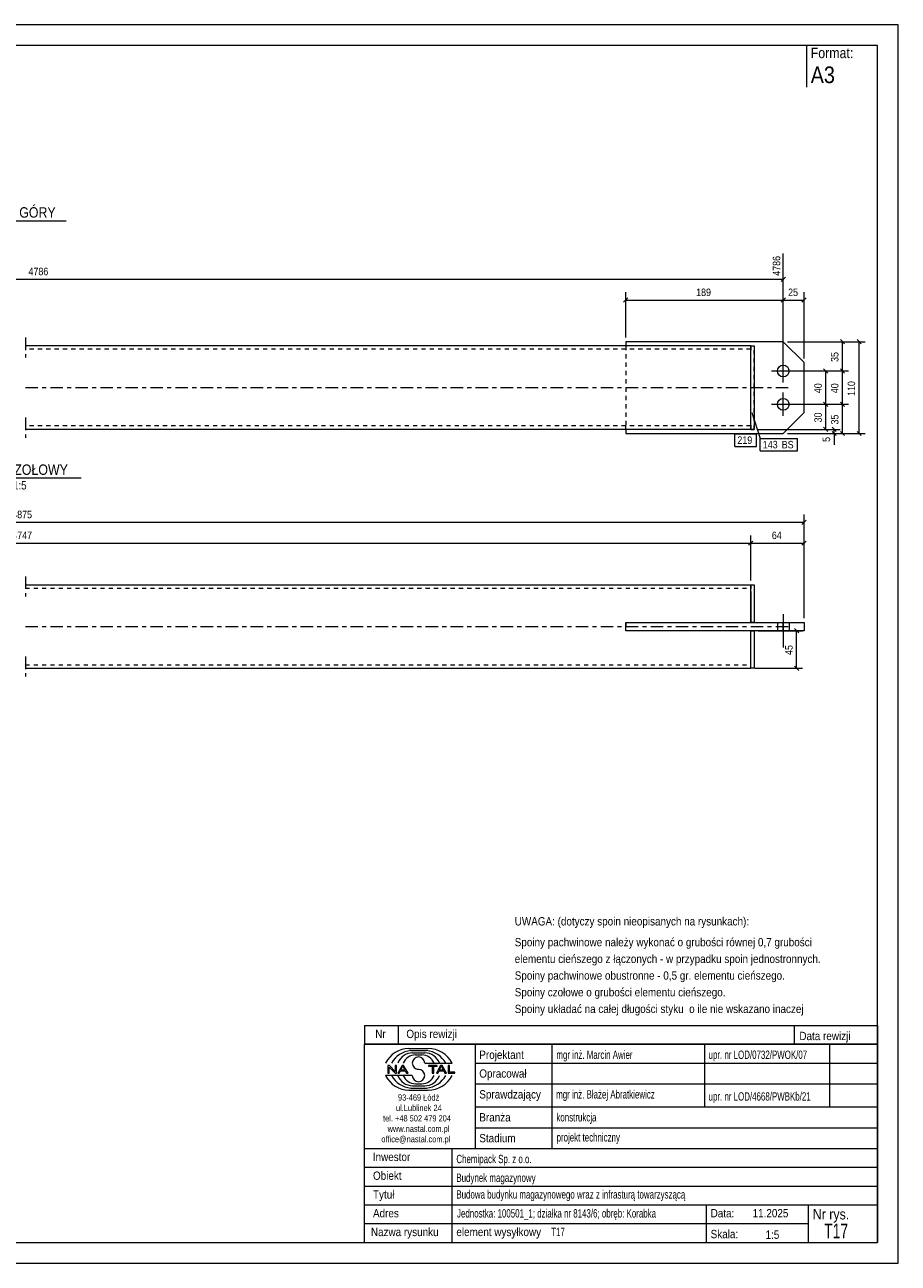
# Model space of a CAD drawing. Header units: millimetres. Extents: x 0 to 420, y 0 to 297.
# Tile 2 of 2: x 210 to 420, y 0 to 297. Entities that reach past the tile are written whole.
import ezdxf

# ---------------------------------------------------------------- set-up
doc = ezdxf.new("R2010")
doc.units = ezdxf.units.MM
for name, pattern in [('XKITLINE00', [0]), ('XKITLINE01', [4, 1, -1, 1, -1]), ('XKITLINE03', [6, 3, -1, 1, -1])]:
    doc.linetypes.add(name, pattern=pattern)
for name, color, linetype, lineweight in [('Arkusz rysunku', 3, 'Continuous', 0), ('Element', 2, 'Continuous', 0), ('Inny typ obiektu', 7, 'Continuous', 0), ('Wymiar', 4, 'Continuous', 0), ('Znak elementu', 2, 'Continuous', 0), ('Śruba', 3, 'Continuous', 0)]:
    doc.layers.add(name, color=color, linetype=linetype, lineweight=lineweight)
doc.styles.add('ARIAL', font='ARIAL.TTF')

msp = doc.modelspace()

# ---------------------------------------------------------------- linework, layer by layer
at = {"layer": 'Arkusz rysunku', "linetype": 'XKITLINE00', "lineweight": 0}
for p, q in [((420, 297), (0, 297)), ((420, 297), (415, 297)), ((420, 0), (420, 297)), ((415, 292), (5, 292)), ((415, 5), (415, 292)), ((5, 5), (415, 5)), ((0, 0), (420, 0))]:
    msp.add_line(p, q, dxfattribs=at)
at = {"layer": 'Element', "linetype": 'XKITLINE03', "lineweight": 0}
for p, q in [((210.62, 221.98), (210.62, 217.18)), ((210.62, 209.98), (394.62, 209.98)), ((210.62, 202.78), (210.62, 197.98)), ((210.62, 164.69), (210.62, 159.89)), ((210.62, 152.69), (394.62, 152.69)), ((210.62, 145.49), (210.62, 140.69))]:
    msp.add_line(p, q, dxfattribs=at)
at = {"layer": 'Element', "linetype": 'XKITLINE00', "lineweight": 0}
for p, q in [((384.62, 219.98), (210.62, 219.98)), ((392.42, 220.98), (354.62, 220.98)), ((354.62, 220.98), (354.62, 219.98)), ((384.62, 199.98), (384.62, 219.98)), ((384.62, 219.98), (385.42, 219.98)), ((385.42, 219.98), (385.42, 199.98)), ((397.42, 215.98), (392.42, 220.98)), ((384.62, 201.58), (384.62, 218.38)), ((397.42, 203.98), (397.42, 215.98)), ((397.42, 203.98), (392.42, 198.98)), ((384.62, 199.98), (210.62, 199.98)), ((354.62, 199.98), (354.62, 198.98)), ((385.42, 199.98), (384.62, 199.98)), ((354.62, 198.98), (392.42, 198.98)), ((210.62, 162.69), (384.62, 162.69)), ((384.62, 153.69), (384.62, 162.69)), ((384.62, 162.69), (385.42, 162.69)), ((384.62, 161.09), (384.62, 153.69)), ((385.42, 162.69), (385.42, 153.69)), ((354.62, 153.69), (397.42, 153.69)), ((354.62, 151.69), (354.62, 153.69)), ((397.42, 151.69), (354.62, 151.69)), ((384.62, 144.29), (384.62, 151.69)), ((384.62, 142.69), (384.62, 151.69)), ((385.42, 151.69), (385.42, 142.69)), ((392.42, 151.69), (392.42, 153.69)), ((397.42, 153.69), (397.42, 151.69)), ((210.62, 142.69), (384.62, 142.69)), ((385.42, 142.69), (384.62, 142.69))]:
    msp.add_line(p, q, dxfattribs=at)
at = {"layer": 'Element', "linetype": 'XKITLINE01', "lineweight": 0}
for p, q in [((354.62, 219.98), (354.62, 219.18)), ((354.62, 219.98), (354.62, 199.98)), ((384.62, 219.98), (384.62, 218.38)), ((384.62, 199.98), (384.62, 219.98)), ((384.62, 219.98), (385.42, 219.98)), ((385.42, 199.98), (385.42, 219.98)), ((384.62, 219.18), (210.62, 219.18)), ((384.62, 200.78), (210.62, 200.78)), ((354.62, 199.98), (354.62, 200.78)), ((354.62, 200.1), (354.62, 199.98)), ((354.62, 200.1), (354.62, 199.98)), ((384.62, 199.98), (384.62, 201.58)), ((384.62, 200.97), (384.62, 199.98)), ((384.62, 199.98), (385.42, 199.98)), ((210.62, 161.89), (384.62, 161.89)), ((384.62, 162.69), (384.62, 161.09)), ((354.62, 151.69), (354.62, 153.69)), ((354.62, 153.69), (384.62, 153.69)), ((354.62, 153.69), (354.62, 151.69)), ((384.62, 151.69), (354.62, 151.69)), ((385.42, 153.69), (384.62, 153.69)), ((384.62, 151.69), (385.42, 151.69)), ((210.62, 143.49), (384.62, 143.49)), ((384.62, 142.69), (384.62, 144.29))]:
    msp.add_line(p, q, dxfattribs=at)
at = {"layer": 'Inny typ obiektu', "linetype": 'XKITLINE00', "lineweight": 0}
for p, q in [((398, 292), (398, 282)), ((197.76, 250), (220.36, 250)), ((194.92, 188.31), (224, 188.31)), ((292, 57), (292, 52.5)), ((292, 57), (415, 57)), ((300, 57), (300, 52.5)), ((395, 57), (395, 52.5)), ((415, 57), (415, 52.5)), ((415, 52.5), (292, 52.5)), ((292, 5), (292, 52.5)), ((292, 52.5), (415, 52.5)), ((302.62, 51.49), (307.23, 51.5)), ((303.07, 50.99), (306.86, 51)), ((303.46, 50.49), (306.45, 50.49)), ((318.5, 52.5), (318.5, 27.5)), ((337, 27.5), (337, 52.5)), ((373.5, 52.5), (373.5, 37.5)), ((403.5, 52.5), (403.5, 37.5)), ((415, 52.5), (415, 5)), ((304.2, 49.98), (305.73, 49.99)), ((306.42, 47.99), (312.98, 47.99)), ((318.5, 48), (415, 48)), ((303.43, 45.01), (297, 45.01)), ((297.93, 47.44), (297.57, 47.44)), ((297.57, 47.44), (297.57, 45.56)), ((297.57, 45.56), (297.9, 45.56)), ((297.9, 47.04), (299.29, 45.56)), ((297.9, 45.56), (297.9, 47.04)), ((299.31, 45.96), (297.93, 47.44)), ((299.29, 45.56), (299.65, 45.56)), ((299.65, 47.44), (299.31, 47.44)), ((299.31, 47.44), (299.31, 45.96)), ((299.65, 45.56), (299.65, 47.44)), ((300.96, 47.44), (299.94, 45.56)), ((299.94, 45.56), (300.31, 45.56)), ((300.31, 45.56), (300.61, 46.13)), ((300.61, 46.13), (301.71, 46.13)), ((300.71, 46.33), (301.14, 47.24)), ((301.6, 46.33), (300.71, 46.33)), ((301.33, 47.44), (300.96, 47.44)), ((301.14, 47.24), (301.6, 46.33)), ((302.41, 45.56), (301.33, 47.44)), ((301.71, 46.13), (302.02, 45.56)), ((302.02, 45.56), (302.41, 45.56)), ((309.43, 47.44), (307.34, 47.44)), ((307.34, 47.44), (307.34, 47.22)), ((307.34, 47.22), (308.21, 47.22)), ((308.21, 47.22), (308.21, 45.56)), ((308.21, 45.56), (308.56, 45.56)), ((308.56, 45.56), (308.56, 47.22)), ((308.56, 47.22), (309.43, 47.22)), ((310.21, 47.44), (309.2, 45.56)), ((309.2, 45.56), (309.57, 45.56)), ((309.43, 47.22), (309.43, 47.44)), ((309.57, 45.56), (309.86, 46.13)), ((309.86, 46.13), (310.96, 46.13)), ((309.96, 46.33), (310.39, 47.24)), ((310.86, 46.33), (309.96, 46.33)), ((310.59, 47.44), (310.21, 47.44)), ((310.4, 47.24), (310.39, 47.24)), ((310.4, 47.24), (310.86, 46.33)), ((311.67, 45.56), (310.59, 47.44)), ((310.96, 46.13), (311.27, 45.56)), ((311.27, 45.56), (311.67, 45.56)), ((312.36, 47.44), (312.01, 47.44)), ((312.01, 47.44), (312.01, 45.56)), ((312.01, 45.56), (313.66, 45.56)), ((312.36, 45.78), (312.36, 47.44)), ((313.66, 45.78), (312.36, 45.78)), ((313.66, 45.56), (313.66, 45.78)), ((303.07, 42.01), (306.86, 42)), ((303.46, 42.51), (306.45, 42.51)), ((304.2, 43.02), (305.73, 43.01)), ((318.5, 43), (415, 43)), ((302.62, 41.51), (307.23, 41.5)), ((318.5, 37.5), (415, 37.5)), ((318.5, 32.5), (415, 32.5)), ((292, 27.5), (415, 27.5)), ((313, 5), (313, 27.5)), ((292, 23), (415, 23)), ((292, 18.5), (415, 18.5)), ((292, 14), (415, 14)), ((374, 5), (374, 14)), ((398.5, 5), (398.5, 14)), ((292, 9.5), (398.5, 9.5)), ((292, 5), (415, 5))]:
    msp.add_line(p, q, dxfattribs=at)
for centre, radius, start, end in [((302.72, 45.08), 6.42, 90.8317, 153.0136), ((303.67, 45), 6.02, 95.7347, 150.2266), ((306.22, 46.41), 4.08, 22.7023, 86.7527), ((306.24, 44.98), 6.04, 29.8256, 84.1252), ((307.25, 45.07), 6.43, 27.0191, 90.199), ((303.7, 46.42), 4.07, 93.3428, 157.3393), ((304.33, 46.6), 3.38, 92.229, 155.8008), ((304.92, 47.99), 1.49, 0.0741, 179.9259), ((304.92, 47.99), 1.49, 179.9259, 270), ((305.59, 46.6), 3.39, 24.2351, 87.5913), ((302.72, 47.92), 6.42, 206.9864, 269.1683), ((303.67, 48), 6.02, 209.7734, 264.2653), ((303.7, 46.58), 4.07, 202.6607, 266.6572), ((304.33, 46.4), 3.38, 204.1992, 267.771), ((304.92, 45.01), 1.49, 180.0741, 359.9259), ((304.92, 45), 1.49, 0.0741, 90), ((305.59, 46.4), 3.39, 272.4087, 335.7649), ((306.22, 46.59), 4.08, 273.2473, 337.2977), ((306.24, 48.02), 6.04, 275.8748, 330.1744), ((307.25, 47.93), 6.43, 269.801, 332.9809)]:
    msp.add_arc(centre, radius, start, end, dxfattribs=at)
at = {"layer": 'Wymiar', "linetype": 'XKITLINE00', "lineweight": 0}
for p, q in [((392.42, 214.98), (392.42, 242.14)), ((35.62, 235.98), (392.42, 235.98)), ((392.93, 236.49), (391.91, 235.47)), ((354.62, 221.98), (354.62, 232.84)), ((392.42, 214.98), (392.42, 232.84)), ((392.42, 214.98), (392.42, 232.84)), ((397.42, 216.98), (397.42, 232.84)), ((355.13, 231.49), (354.11, 230.47)), ((354.62, 230.98), (392.42, 230.98)), ((392.93, 231.49), (391.91, 230.47)), ((392.93, 231.49), (391.91, 230.47)), ((392.42, 230.98), (397.42, 230.98)), ((397.93, 231.49), (396.91, 230.47)), ((393.42, 220.98), (408.06, 220.98)), ((398.42, 220.98), (412.06, 220.98)), ((406.11, 221.49), (407.13, 220.47)), ((406.62, 213.98), (406.62, 220.98)), ((410.11, 221.49), (411.13, 220.47)), ((410.62, 198.98), (410.62, 220.98)), ((393.42, 213.98), (408.06, 213.98)), ((393.42, 213.98), (408.06, 213.98)), ((393.42, 213.98), (404.06, 213.98)), ((402.11, 214.49), (403.13, 213.47)), ((402.62, 205.98), (402.62, 213.98)), ((406.11, 214.49), (407.13, 213.47)), ((406.11, 214.49), (407.13, 213.47)), ((406.62, 205.98), (406.62, 213.98)), ((393.42, 205.98), (408.06, 205.98)), ((393.42, 205.98), (408.06, 205.98)), ((393.42, 205.98), (404.06, 205.98)), ((393.42, 205.98), (404.06, 205.98)), ((402.11, 206.49), (403.13, 205.47)), ((402.11, 206.49), (403.13, 205.47)), ((402.62, 199.98), (402.62, 205.98)), ((406.11, 206.49), (407.13, 205.47)), ((406.11, 206.49), (407.13, 205.47)), ((406.62, 198.98), (406.62, 205.98)), ((386.42, 199.98), (406.06, 199.98)), ((386.42, 199.98), (404.06, 199.98)), ((402.11, 200.49), (403.13, 199.47)), ((404.11, 200.49), (405.13, 199.47)), ((404.11, 199.49), (405.13, 198.47)), ((404.62, 198.98), (404.62, 199.98)), ((406.11, 199.49), (407.13, 198.47)), ((410.11, 199.49), (411.13, 198.47)), ((393.42, 198.98), (408.06, 198.98)), ((393.42, 198.98), (406.06, 198.98)), ((398.42, 198.98), (412.06, 198.98)), ((404.62, 198.98), (404.62, 196.29)), ((404.62, 198.98), (404.62, 196.29)), ((397.42, 154.69), (397.42, 179.55)), ((22.82, 177.69), (397.42, 177.69)), ((397.93, 178.2), (396.91, 177.18)), ((35.62, 172.69), (384.62, 172.69)), ((385.13, 173.2), (384.11, 172.18)), ((385.13, 173.2), (384.11, 172.18)), ((384.62, 163.69), (384.62, 174.55)), ((384.62, 163.69), (384.62, 174.55)), ((384.62, 172.69), (397.42, 172.69)), ((397.93, 173.2), (396.91, 172.18)), ((397.42, 154.69), (397.42, 174.55)), ((386.42, 151.69), (397.06, 151.69)), ((395.11, 152.2), (396.13, 151.18)), ((395.62, 142.69), (395.62, 151.69)), ((385.62, 142.69), (397.06, 142.69)), ((395.11, 143.2), (396.13, 142.18))]:
    msp.add_line(p, q, dxfattribs=at)
at = {"layer": 'Znak elementu', "linetype": 'XKITLINE00', "lineweight": 0}
for p, q in [((384.84, 204.04), (386.91, 197.81)), ((380.81, 198.88), (386.02, 198.88)), ((380.81, 195.88), (380.81, 198.88)), ((386.02, 195.88), (386.02, 198.88)), ((386.91, 197.81), (395.86, 197.81)), ((386.91, 194.81), (386.91, 197.81)), ((395.86, 194.81), (395.86, 197.81)), ((380.81, 195.88), (386.02, 195.88)), ((386.91, 194.81), (395.86, 194.81))]:
    msp.add_line(p, q, dxfattribs=at)
at = {"layer": 'Śruba', "linetype": 'XKITLINE00', "lineweight": 0}
for p, q in [((389.62, 213.98), (395.22, 213.98)), ((392.42, 211.18), (392.42, 216.78)), ((392.42, 203.18), (392.42, 208.78)), ((389.62, 205.98), (395.22, 205.98)), ((392.42, 155.69), (392.42, 147.69)), ((392.42, 155.69), (392.42, 147.69)), ((391.02, 153.69), (391.02, 151.69)), ((391.02, 153.69), (391.02, 151.69)), ((393.82, 153.69), (393.82, 151.69)), ((393.82, 153.69), (393.82, 151.69))]:
    msp.add_line(p, q, dxfattribs=at)
for centre in [(392.42, 213.98), (392.42, 205.98)]:
    msp.add_circle(centre, 1.4, dxfattribs=at)

# ---------------------------------------------------------------- texts
at = {"layer": 'Inny typ obiektu', "style": 'ARIAL'}
for s, height, width, p in [('Format:', 2.5, 0.85, (399, 289)), ('A3', 4, 0.85, (399, 283)), ('RZUT Z GÓRY', 2.5, 0.85, (197.76, 250.75)), ('WIDOK CZOŁOWY', 2.5, 0.85, (194.92, 189.06)), ('1:5', 2, 0.85, (207.61, 185.56)), ('UWAGA: (dotyczy spoin nieopisanych na rysunkach):', 2, 0.85, (328, 81)), ('Spoiny pachwinowe należy wykonać o grubości równej 0,7 grubości', 2, 0.85, (328, 76)), ('elementu cieńszego z łączonych - w przypadku spoin jednostronnych.', 2, 0.85, (328, 72)), ('Spoiny pachwinowe obustronne - 0,5 gr. elementu cieńszego.', 2, 0.85, (328, 68)), ('Spoiny czołowe o grubości elementu cieńszego.', 2, 0.85, (328, 64)), ('Spoiny układać na całej długości styku  o ile nie wskazano inaczej', 2, 0.85, (328, 60)), ('Nr', 2, 0.85, (294.54, 54)), ('Opis rewizji', 2, 0.85, (302, 54)), ('Data rewizji', 2, 0.85, (396.28, 53.5)), ('Projektant', 2, 0.85, (319.5, 49)), ('mgr inż. Marcin Awier', 2, 0.68, (338, 49)), ('upr. nr LOD/0732/PWOK/07', 2, 0.68, (374.5, 49)), ('Opracował', 2, 0.85, (319.5, 44.5)), ('Sprawdzający', 2, 0.85, (319.5, 39.5)), ('mgr inż. Błażej Abratkiewicz', 2, 0.68, (337.94, 39.5)), ('93-469 Łódź', 1.5, 0.85, (300, 39)), ('upr. nr LOD/4668/PWBKb/21', 2, 0.68, (374.5, 39)), ('ul.Lublinek 24', 1.5, 0.85, (299.5, 36.5)), ('Branża', 2, 0.85, (319.5, 34)), ('konstrukcja', 2, 0.68, (338, 34)), ('tel. +48 502 479 204', 1.5, 0.85, (296.41, 34)), ('www.nastal.com.pl', 1.5, 0.85, (297.5, 31.5)), ('office@nastal.com.pl', 1.5, 0.85, (296, 29)), ('Stadium', 2, 0.85, (319.5, 29)), ('projekt techniczny', 2, 0.68, (338.04, 29.19)), ('Inwestor', 2, 0.85, (293.96, 24.5)), ('Chemipack Sp. z o.o.', 2, 0.68, (314, 24)), ('Obiekt', 2, 0.85, (294, 20)), ('Budynek magazynowy', 2, 0.68, (314, 19.5)), ('Tytuł', 2, 0.85, (294, 15.5)), ('Budowa budynku magazynowego wraz z infrasturą towarzyszącą', 2, 0.68, (314, 15.5)), ('Adres', 2, 0.85, (294, 11)), ('Jednostka: 100501_1; działka nr 8143/6; obręb: Korabka', 2, 0.68, (314.16, 10.96)), ('Data:', 2, 0.85, (375, 11)), ('11.2025', 2, 0.85, (385.06, 11)), ('Nr rys.', 2.5, 0.85, (399.5, 10.5)), ('T17', 3.5, 0.68, (402.25, 6)), ('Nazwa rysunku', 2, 0.85, (293.5, 6.5)), ('element wysyłkowy', 2, 0.85, (314, 6.5)), ('T17', 2, 0.68, (336.75, 6.5)), ('Skala:', 2, 0.85, (375, 6)), ('1:5', 2, 0.85, (388.16, 5.85))]:
    msp.add_text(s, height=height, dxfattribs=dict(at, width=width)).set_placement(p)
at = {"layer": 'Wymiar', "style": 'ARIAL', "width": 0.85}
for s, p in [('4786', (391.7, 236.8)), ('35', (405.66, 216.14)), ('110', (409.66, 207.98)), ('40', (401.66, 208.64)), ('40', (405.66, 208.64)), ('30', (401.66, 201.64)), ('35', (405.66, 201.14)), ('5', (403.66, 196.97)), ('45', (394.66, 145.86))]:
    msp.add_text(s, height=1.8, rotation=90.0002, dxfattribs=at).set_placement(p)
for s, p in [('4786', (211.35, 236.94)), ('189', (371.52, 231.94)), ('25', (393.58, 231.94)), ('4875', (207.45, 178.65)), ('4747', (207.45, 173.65)), ('64', (389.68, 173.65))]:
    msp.add_text(s, height=1.8, dxfattribs=at).set_placement(p)
at = {"layer": 'Znak elementu', "style": 'ARIAL', "width": 0.85}
for s, p in [('219', (381.41, 196.48)), ('143', (387.51, 195.41)), ('BS', (392.05, 195.41))]:
    msp.add_text(s, height=1.8, dxfattribs=at).set_placement(p)

doc.saveas('drawing.dxf')
